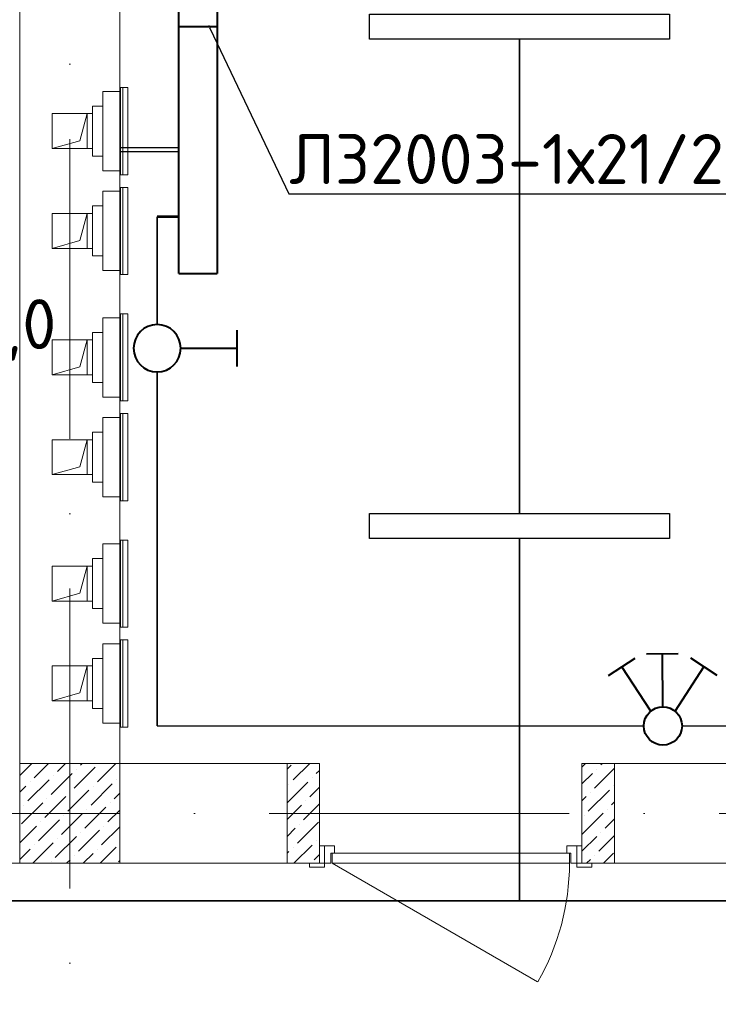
# Model space of a CAD drawing. Header units: millimetres. Extents: x 1114507 to 93926427, y 174473 to 817039.
# Tile 215 of 256: x 1611011 to 1613806, y 775361 to 779303. Entities that reach past the tile are written whole.
import ezdxf
from ezdxf import colors
from ezdxf.entities.mleader import LeaderData, LeaderLine
from ezdxf.math import Vec2, Vec3

# ---------------------------------------------------------------- set-up
doc = ezdxf.new("R2010")
doc.units = ezdxf.units.MM
doc.linetypes.add('ACAD_ISO10W100', pattern=[18, 12, -3, 0, -3])
doc.linetypes.add('ADSK_Скрыто', pattern=[6, 3, -3])
for name, color, linetype, lineweight in [('_Hidden_', 7, 'ADSK_Скрыто', 9), ('Doors', 86, 'Continuous', 13), ('Mechanical Equipment', 7, 'Continuous', 18), ('размеры', 12, 'Continuous', 15)]:
    doc.layers.add(name, color=color, linetype=linetype, lineweight=lineweight)
doc.layers.add('ventilatsiya', color=7, linetype='Continuous')
doc.styles.add('ISOCPEUR 1', font='isocpeur.TTF')
doc.styles.get("Standard").update_dxf_attribs({"font": 'isocpeui.ttf'})
doc.styles.add('Суннат', font='ariali.ttf', dxfattribs={"height": 250})

# ---------------------------------------------------------------- blocks, each defined once
blk = doc.blocks.new('blokqav3mak')
at = {"color": 1, "linetype": 'ACAD_ISO10W100', "lineweight": 0, "ltscale": 100}
for p, q in [((1603166.4, 782425.1), (1603166.4, 766825.1)), ((1626766.4, 776125.1), (1599766.4, 776125.1))]:
    blk.add_line(p, q, dxfattribs=at)
at = {"lineweight": 0, "ltscale": 100}
for p, q in [((1602966.4, 776325.1), (1602966.4, 782225.1)), ((1603366.4, 776325.1), (1603366.4, 782225.1)), ((1604166.4, 776325.1), (1603366.4, 776325.1)), ((1604166.4, 776325.1), (1604166.4, 775925.1)), ((1612566.4, 776325.1), (1605216.4, 776325.1)), ((1605216.4, 776325.1), (1605216.4, 775925.1)), ((1604166.4, 775925.1), (1602366.4, 775925.1)), ((1613766.4, 775925.1), (1605216.4, 775925.1))]:
    blk.add_line(p, q, dxfattribs=at)
at = {"linetype": 'Continuous', "lineweight": 0, "ltscale": 100}
for p, q in [((1602966.4, 776277), (1603014.5, 776325.1)), ((1603024.6, 776267.9), (1603081.8, 776325.1)), ((1603117.2, 776293.2), (1603149.2, 776325.1)), ((1603184.6, 776225.8), (1603268.8, 776310)), ((1603193, 776301.6), (1603193, 776301.6)), ((1603209.8, 776318.4), (1603216.5, 776325.1)), ((1603277.2, 776251.1), (1603351.2, 776325.1)), ((1604036.4, 776302, 0), (1604052.1, 776317.7, 0)), ((1604060.5, 776258.8, 0), (1604126.8, 776325.1, 0)), ((1605231.1, 776325.1, 0), (1605216.4, 776310.4, 0)), ((1605346.4, 776305.7, 0), (1605267, 776226.3, 0)), ((1605275.4, 776302.1, 0), (1605275.4, 776302.1, 0)), ((1605298.4, 776325.1, 0), (1605292.3, 776319, 0)), ((1602999.4, 776175.3), (1603083.6, 776259.5)), ((1603092, 776200.6), (1603176.2, 776284.8)), ((1603100.4, 776276.3), (1603100.4, 776276.3)), ((1603353, 776259.5), (1603353, 776259.5)), ((1604136.3, 776267.2, 0), (1604136.3, 776267.2, 0)), ((1604153.1, 776284.1, 0), (1604166.4, 776297.3, 0)), ((1605258.6, 776285.3, 0), (1605216.4, 776243, 0)), ((1602966.4, 776209.7), (1602990.9, 776234.2)), ((1603007.8, 776251.1), (1603007.8, 776251.1)), ((1603251.9, 776158.5), (1603336.1, 776242.7)), ((1603260.4, 776234.2), (1603260.4, 776234.2)), ((1604036.4, 776167.3, 0), (1604119.4, 776250.4, 0)), ((1604043.7, 776242, 0), (1604043.7, 776242, 0)), ((1604127.9, 776191.5, 0), (1604166.4, 776229.9, 0)), ((1605342.8, 776234.8, 0), (1605342.8, 776234.8, 0)), ((1603066.7, 776108), (1603150.9, 776192.2)), ((1603075.1, 776183.7), (1603075.1, 776183.7)), ((1603159.3, 776133.2), (1603243.5, 776217.4)), ((1603167.7, 776209), (1603167.7, 776209)), ((1603344.5, 776183.7), (1603366.4, 776205.5)), ((1605233.4, 776192.7, 0), (1605216.4, 776175.7, 0)), ((1605326, 776217.9, 0), (1605241.8, 776133.7, 0)), ((1605250.2, 776209.5, 0), (1605250.2, 776209.5, 0)), ((1602974.1, 776082.7), (1603058.3, 776166.9)), ((1602982.5, 776158.5), (1602982.5, 776158.5)), ((1603226.7, 776065.9), (1603310.9, 776150.1)), ((1603235.1, 776141.6), (1603235.1, 776141.6)), ((1603327.7, 776166.9), (1603327.7, 776166.9)), ((1604036.4, 776099.9, 0), (1604094.2, 776157.8, 0)), ((1604102.6, 776098.9, 0), (1604166.4, 776162.6, 0)), ((1604111, 776174.6, 0), (1604111, 776174.6, 0)), ((1605317.5, 776142.2, 0), (1605317.5, 776142.2, 0)), ((1605346.4, 776171, 0), (1605334.4, 776159, 0)), ((1603134.1, 776040.6), (1603218.3, 776124.8)), ((1603142.5, 776116.4), (1603142.5, 776116.4)), ((1603319.3, 776091.1), (1603366.4, 776138.2)), ((1605300.7, 776125.3, 0), (1605216.5, 776041.1, 0)), ((1605224.9, 776116.9, 0), (1605224.9, 776116.9, 0)), ((1605346.4, 776103.6, 0), (1605309.1, 776066.4, 0)), ((1602966.4, 776007.6), (1603033, 776074.3)), ((1603041.5, 776015.4), (1603125.6, 776099.5)), ((1603049.9, 776091.1), (1603049.9, 776091.1)), ((1603294, 775998.5), (1603366.4, 776070.8)), ((1603302.4, 776074.3), (1603302.4, 776074.3)), ((1604036.4, 776032.6, 0), (1604068.9, 776065.2, 0)), ((1604077.4, 776006.2, 0), (1604161.5, 776090.4, 0)), ((1604085.8, 776082, 0), (1604085.8, 776082, 0)), ((1603108.8, 775948), (1603193, 776032.2)), ((1603117.2, 776023.8), (1603117.2, 776023.8)), ((1603201.4, 775973.3), (1603285.6, 776057.4)), ((1603209.8, 776049), (1603209.8, 776049)), ((1605275.4, 776032.7, 0), (1605216.4, 775973.6, 0)), ((1605346.4, 776036.3, 0), (1605283.9, 775973.8, 0)), ((1605292.3, 776049.5, 0), (1605292.3, 776049.5, 0)), ((1603018.6, 775925.1), (1603100.4, 776006.9)), ((1603024.6, 775998.5), (1603024.6, 775998.5)), ((1603288, 775925.1), (1603353, 775990.1)), ((1604060.5, 775989.4, 0), (1604060.5, 775989.4, 0)), ((1604063.6, 775925.1, 0), (1604136.3, 775997.8, 0)), ((1604153.1, 776014.7, 0), (1604153.1, 776014.7, 0)), ((1602966.4, 775940.2), (1603007.8, 775981.7)), ((1603184.6, 775956.4), (1603184.6, 775956.4)), ((1603220.6, 775925.1), (1603260.4, 775964.8)), ((1603277.2, 775981.7), (1603277.2, 775981.7)), ((1604036.4, 775965.2, 0), (1604043.7, 775972.6, 0)), ((1604144.7, 775938.9, 0), (1604166.4, 775960.5, 0)), ((1605267, 775956.9, 0), (1605267, 775956.9, 0)), ((1605342.8, 775965.4, 0), (1605302.5, 775925.1, 0)), ((1603092, 775931.2), (1603092, 775931.2)), ((1603153.3, 775925.1), (1603167.7, 775939.6)), ((1603361.4, 775931.2), (1603366.4, 775936.1)), ((1605250.2, 775940.1, 0), (1605235.2, 775925.1, 0))]:
    blk.add_line(p, q, dxfattribs=at)
at = {"layer": '_Hidden_', "color": 5, "lineweight": 0}
for p, q in [((1603369.7, 779030.7), (1603370.2, 779030.7)), ((1603299.3, 779015.4), (1603299.3, 779015.1)), ((1603299.3, 779015.1), (1603299.3, 779015.4)), ((1603323.3, 779015.1), (1603323.3, 779015.4)), ((1603323.3, 779015.4), (1603323.3, 779015.1)), ((1603366.4, 779015.1), (1603366.4, 779015.4)), ((1603366.4, 779015.4), (1603366.4, 779015.1)), ((1603299.3, 778697.7), (1603299.3, 778697.4)), ((1603299.3, 778697.4), (1603299.3, 778697.7)), ((1603323.3, 778697.4), (1603323.3, 778697.7)), ((1603323.3, 778697.7), (1603323.3, 778697.4)), ((1603366.4, 778697.7), (1603366.4, 778697.4)), ((1603366.4, 778697.4), (1603366.4, 778697.7)), ((1603370.2, 778681.7), (1603369.7, 778681.7)), ((1603369.7, 778631.1), (1603370.2, 778631.1)), ((1603299.3, 778615.9), (1603299.3, 778615.5)), ((1603299.3, 778615.5), (1603299.3, 778615.9)), ((1603323.3, 778615.5), (1603323.3, 778615.9)), ((1603323.3, 778615.9), (1603323.3, 778615.5)), ((1603366.4, 778615.5), (1603366.4, 778615.9)), ((1603366.4, 778615.9), (1603366.4, 778615.5)), ((1603299.3, 778298.2), (1603299.3, 778297.9)), ((1603299.3, 778297.9), (1603299.3, 778298.2)), ((1603323.3, 778297.9), (1603323.3, 778298.2)), ((1603323.3, 778298.2), (1603323.3, 778297.9)), ((1603366.4, 778298.2), (1603366.4, 778297.9)), ((1603366.4, 778297.9), (1603366.4, 778298.2)), ((1603370.2, 778282.2), (1603369.7, 778282.2)), ((1603369.7, 778124.9), (1603370.2, 778124.9)), ((1603299.3, 778109.6), (1603299.3, 778109.3)), ((1603299.3, 778109.3), (1603299.3, 778109.6)), ((1603323.3, 778109.3), (1603323.3, 778109.6)), ((1603323.3, 778109.6), (1603323.3, 778109.3)), ((1603366.4, 778109.3), (1603366.4, 778109.6)), ((1603366.4, 778109.6), (1603366.4, 778109.3)), ((1603299.3, 777792), (1603299.3, 777791.6)), ((1603299.3, 777791.6), (1603299.3, 777792)), ((1603323.3, 777791.6), (1603323.3, 777792)), ((1603323.3, 777792), (1603323.3, 777791.6)), ((1603366.4, 777792), (1603366.4, 777791.6)), ((1603366.4, 777791.6), (1603366.4, 777792)), ((1603370.2, 777776), (1603369.7, 777776)), ((1603369.7, 777725.4), (1603370.2, 777725.4)), ((1603299.3, 777710.1), (1603299.3, 777709.8)), ((1603299.3, 777709.8), (1603299.3, 777710.1)), ((1603323.3, 777709.8), (1603323.3, 777710.1)), ((1603323.3, 777710.1), (1603323.3, 777709.8)), ((1603366.4, 777709.8), (1603366.4, 777710.1)), ((1603366.4, 777710.1), (1603366.4, 777709.8)), ((1603299.3, 777392.4), (1603299.3, 777392.1)), ((1603299.3, 777392.1), (1603299.3, 777392.4)), ((1603323.3, 777392.1), (1603323.3, 777392.4)), ((1603323.3, 777392.4), (1603323.3, 777392.1)), ((1603366.4, 777392.4), (1603366.4, 777392.1)), ((1603366.4, 777392.1), (1603366.4, 777392.4)), ((1603370.2, 777376.4), (1603369.7, 777376.4)), ((1603369.7, 777219.1), (1603370.2, 777219.1)), ((1603299.3, 777203.9), (1603299.3, 777203.5)), ((1603299.3, 777203.5), (1603299.3, 777203.9)), ((1603323.3, 777203.5), (1603323.3, 777203.9)), ((1603323.3, 777203.9), (1603323.3, 777203.5)), ((1603366.4, 777203.5), (1603366.4, 777203.9)), ((1603366.4, 777203.9), (1603366.4, 777203.5)), ((1603299.3, 776886.2), (1603299.3, 776885.9)), ((1603299.3, 776885.9), (1603299.3, 776886.2)), ((1603323.3, 776885.9), (1603323.3, 776886.2)), ((1603323.3, 776886.2), (1603323.3, 776885.9)), ((1603366.4, 776886.2), (1603366.4, 776885.9)), ((1603366.4, 776885.9), (1603366.4, 776886.2)), ((1603370.2, 776870.2), (1603369.7, 776870.2)), ((1603369.7, 776819.6), (1603370.2, 776819.6)), ((1603299.3, 776804.3), (1603299.3, 776804)), ((1603299.3, 776804), (1603299.3, 776804.3)), ((1603323.3, 776804), (1603323.3, 776804.3)), ((1603323.3, 776804.3), (1603323.3, 776804)), ((1603366.4, 776804), (1603366.4, 776804.3)), ((1603366.4, 776804.3), (1603366.4, 776804)), ((1603299.3, 776486.7), (1603299.3, 776486.3)), ((1603299.3, 776486.3), (1603299.3, 776486.7)), ((1603323.3, 776486.3), (1603323.3, 776486.7)), ((1603323.3, 776486.7), (1603323.3, 776486.3)), ((1603366.4, 776486.7), (1603366.4, 776486.3)), ((1603366.4, 776486.3), (1603366.4, 776486.7)), ((1603370.2, 776470.7), (1603369.7, 776470.7))]:
    blk.add_line(p, q, dxfattribs=at)
at = {"layer": 'Doors', "lineweight": 0}
for p, q in [((1604166.4, 775995.1), (1604186.4, 775995.1)), ((1604166.4, 775925.1), (1604166.4, 775995.1)), ((1604226.4, 775995.1), (1604186.4, 775995.1)), ((1604186.4, 775995.1), (1604186.4, 775925.1)), ((1604186.4, 775995.1), (1604186.4, 775925.1)), ((1604226.4, 775965.1), (1604226.4, 775995.1)), ((1605156.4, 775965.1), (1605156.4, 775995.1)), ((1605156.4, 775995.1), (1605196.4, 775995.1)), ((1605196.4, 775995.1), (1605196.4, 775925.1)), ((1605216.4, 775995.1), (1605196.4, 775995.1)), ((1605196.4, 775995.1), (1605196.4, 775925.1)), ((1605216.4, 775925.1), (1605216.4, 775995.1)), ((1604211.4, 775925.1), (1604211.4, 775965.1)), ((1604211.4, 775965.1), (1604226.4, 775965.1)), ((1605166.4, 775965.1), (1604216.4, 775965.1)), ((1604216.4, 775965.1), (1604216.4, 775925.1)), ((1605171.4, 775965.1), (1605156.4, 775965.1)), ((1605166.4, 775925.1), (1605166.4, 775965.1)), ((1605171.4, 775925.1), (1605171.4, 775965.1)), ((1604186.4, 775925.1), (1604126.4, 775925.1)), ((1604126.4, 775925.1), (1604126.4, 775910.1)), ((1604126.4, 775910.1), (1604186.4, 775910.1)), ((1604186.4, 775925.1), (1604166.4, 775925.1)), ((1604186.4, 775925.1), (1604211.4, 775925.1)), ((1604186.4, 775910.1), (1604186.4, 775925.1)), ((1604216.4, 775925.1), (1605039.1, 775450.1)), ((1604216.4, 775925.1), (1605166.4, 775925.1)), ((1605196.4, 775925.1), (1605171.4, 775925.1)), ((1605196.4, 775925.1), (1605216.4, 775925.1)), ((1605256.4, 775925.1), (1605196.4, 775925.1)), ((1605196.4, 775925.1), (1605196.4, 775910.1)), ((1605196.4, 775910.1), (1605256.4, 775910.1)), ((1605256.4, 775910.1), (1605256.4, 775925.1))]:
    blk.add_line(p, q, dxfattribs=at)
blk.add_arc((1604216.4, 775925.1), 950, 330, 0, dxfattribs=at)
at = {"layer": 'Mechanical Equipment', "color": 5, "lineweight": 0}
for p, q in [((1603369.4, 779030.7), (1603369.4, 778681.7)), ((1603369.7, 779030.7), (1603369.7, 778681.7)), ((1603369.7, 779030.7), (1603379.4, 779030.7)), ((1603379.4, 779030.7), (1603388.8, 779030.7)), ((1603379.4, 779030.7), (1603379.4, 778681.7)), ((1603388.8, 779030.7), (1603398.4, 779030.7)), ((1603398.4, 778681.7), (1603398.4, 779030.7)), ((1603323.3, 779015.4), (1603299.3, 779015.4)), ((1603299.3, 779015.4), (1603299.3, 779015.1)), ((1603299.3, 779005.4), (1603299.3, 779015.4)), ((1603299.3, 778707.4), (1603299.3, 779005.4)), ((1603366.4, 779015.4), (1603323.3, 779015.4)), ((1603323.3, 779015.1), (1603323.3, 779015.4)), ((1603323.3, 779015.4), (1603323.3, 779015.1)), ((1603366.4, 779015.1), (1603366.4, 779015.4)), ((1603366.4, 779015.4), (1603366.4, 779005.4)), ((1603366.4, 779005.4), (1603366.4, 778707.4)), ((1603299.3, 778956.4), (1603258.1, 778956.4)), ((1603258.1, 778756.4), (1603258.1, 778956.4)), ((1603258.1, 778756.4), (1603299.3, 778756.4)), ((1603299.3, 778697.4), (1603299.3, 778707.4)), ((1603366.4, 778707.4), (1603366.4, 778697.4)), ((1603299.3, 778697.7), (1603299.3, 778697.4)), ((1603299.3, 778697.4), (1603323.3, 778697.4)), ((1603323.3, 778697.4), (1603323.3, 778697.7)), ((1603323.3, 778697.7), (1603323.3, 778697.4)), ((1603323.3, 778697.4), (1603366.4, 778697.4)), ((1603366.4, 778697.4), (1603366.4, 778697.7)), ((1603379.4, 778681.7), (1603369.7, 778681.7)), ((1603388.8, 778681.7), (1603379.4, 778681.7)), ((1603398.4, 778681.7), (1603388.8, 778681.7)), ((1603369.4, 778631.1), (1603369.4, 778282.2)), ((1603369.7, 778631.1), (1603369.7, 778282.2)), ((1603369.7, 778631.1), (1603379.4, 778631.1)), ((1603379.4, 778631.1), (1603388.8, 778631.1)), ((1603379.4, 778631.1), (1603379.4, 778282.2)), ((1603388.8, 778631.1), (1603398.4, 778631.1)), ((1603398.4, 778282.2), (1603398.4, 778631.1)), ((1603323.3, 778615.9), (1603299.3, 778615.9)), ((1603299.3, 778615.9), (1603299.3, 778615.5)), ((1603299.3, 778605.9), (1603299.3, 778615.9)), ((1603299.3, 778307.9), (1603299.3, 778605.9)), ((1603366.4, 778615.9), (1603323.3, 778615.9)), ((1603323.3, 778615.5), (1603323.3, 778615.9)), ((1603323.3, 778615.9), (1603323.3, 778615.5)), ((1603366.4, 778615.5), (1603366.4, 778615.9)), ((1603366.4, 778615.9), (1603366.4, 778605.9)), ((1603366.4, 778605.9), (1603366.4, 778307.9)), ((1603299.3, 778556.9), (1603258.1, 778556.9)), ((1603258.1, 778356.9), (1603258.1, 778556.9)), ((1603258.1, 778356.9), (1603299.3, 778356.9)), ((1603299.3, 778297.9), (1603299.3, 778307.9)), ((1603299.3, 778298.2), (1603299.3, 778297.9)), ((1603299.3, 778297.9), (1603323.3, 778297.9)), ((1603323.3, 778297.9), (1603323.3, 778298.2)), ((1603323.3, 778298.2), (1603323.3, 778297.9)), ((1603323.3, 778297.9), (1603366.4, 778297.9)), ((1603366.4, 778307.9), (1603366.4, 778297.9)), ((1603366.4, 778297.9), (1603366.4, 778298.2)), ((1603379.4, 778282.2), (1603369.7, 778282.2)), ((1603388.8, 778282.2), (1603379.4, 778282.2)), ((1603398.4, 778282.2), (1603388.8, 778282.2)), ((1603369.4, 778124.9), (1603369.4, 777776)), ((1603369.7, 778124.9), (1603369.7, 777776)), ((1603369.7, 778124.9), (1603379.4, 778124.9)), ((1603379.4, 778124.9), (1603388.8, 778124.9)), ((1603379.4, 778124.9), (1603379.4, 777776)), ((1603388.8, 778124.9), (1603398.4, 778124.9)), ((1603398.4, 777776), (1603398.4, 778124.9)), ((1603323.3, 778109.6), (1603299.3, 778109.6)), ((1603299.3, 778109.6), (1603299.3, 778109.3)), ((1603299.3, 778099.6), (1603299.3, 778109.6)), ((1603299.3, 777801.6), (1603299.3, 778099.6)), ((1603366.4, 778109.6), (1603323.3, 778109.6)), ((1603323.3, 778109.3), (1603323.3, 778109.6)), ((1603323.3, 778109.6), (1603323.3, 778109.3)), ((1603366.4, 778109.3), (1603366.4, 778109.6)), ((1603366.4, 778109.6), (1603366.4, 778099.6)), ((1603366.4, 778099.6), (1603366.4, 777801.6)), ((1603299.3, 778050.6), (1603258.1, 778050.6)), ((1603258.1, 777850.6), (1603258.1, 778050.6)), ((1603258.1, 777850.6), (1603299.3, 777850.6)), ((1603299.3, 777791.6), (1603299.3, 777801.6)), ((1603366.4, 777801.6), (1603366.4, 777791.6)), ((1603299.3, 777792), (1603299.3, 777791.6)), ((1603299.3, 777791.6), (1603323.3, 777791.6)), ((1603323.3, 777791.6), (1603323.3, 777792)), ((1603323.3, 777792), (1603323.3, 777791.6)), ((1603323.3, 777791.6), (1603366.4, 777791.6)), ((1603366.4, 777791.6), (1603366.4, 777792)), ((1603379.4, 777776), (1603369.7, 777776)), ((1603388.8, 777776), (1603379.4, 777776)), ((1603398.4, 777776), (1603388.8, 777776)), ((1603369.4, 777725.4), (1603369.4, 777376.4)), ((1603369.7, 777725.4), (1603369.7, 777376.4)), ((1603369.7, 777725.4), (1603379.4, 777725.4)), ((1603379.4, 777725.4), (1603388.8, 777725.4)), ((1603379.4, 777725.4), (1603379.4, 777376.4)), ((1603388.8, 777725.4), (1603398.4, 777725.4)), ((1603398.4, 777376.4), (1603398.4, 777725.4)), ((1603323.3, 777710.1), (1603299.3, 777710.1)), ((1603299.3, 777710.1), (1603299.3, 777709.8)), ((1603299.3, 777700.1), (1603299.3, 777710.1)), ((1603299.3, 777402.1), (1603299.3, 777700.1)), ((1603366.4, 777710.1), (1603323.3, 777710.1)), ((1603323.3, 777709.8), (1603323.3, 777710.1)), ((1603323.3, 777710.1), (1603323.3, 777709.8)), ((1603366.4, 777709.8), (1603366.4, 777710.1)), ((1603366.4, 777710.1), (1603366.4, 777700.1)), ((1603366.4, 777700.1), (1603366.4, 777402.1)), ((1603299.3, 777651.1), (1603258.1, 777651.1)), ((1603258.1, 777451.1), (1603258.1, 777651.1)), ((1603258.1, 777451.1), (1603299.3, 777451.1)), ((1603299.3, 777392.1), (1603299.3, 777402.1)), ((1603299.3, 777392.4), (1603299.3, 777392.1)), ((1603299.3, 777392.1), (1603323.3, 777392.1)), ((1603323.3, 777392.1), (1603323.3, 777392.4)), ((1603323.3, 777392.4), (1603323.3, 777392.1)), ((1603323.3, 777392.1), (1603366.4, 777392.1)), ((1603366.4, 777402.1), (1603366.4, 777392.1)), ((1603366.4, 777392.1), (1603366.4, 777392.4)), ((1603379.4, 777376.4), (1603369.7, 777376.4)), ((1603388.8, 777376.4), (1603379.4, 777376.4)), ((1603398.4, 777376.4), (1603388.8, 777376.4)), ((1603369.4, 777219.1), (1603369.4, 776870.2)), ((1603369.7, 777219.1), (1603369.7, 776870.2)), ((1603369.7, 777219.1), (1603379.4, 777219.1)), ((1603379.4, 777219.1), (1603388.8, 777219.1)), ((1603379.4, 777219.1), (1603379.4, 776870.2)), ((1603388.8, 777219.1), (1603398.4, 777219.1)), ((1603398.4, 776870.2), (1603398.4, 777219.1)), ((1603323.3, 777203.9), (1603299.3, 777203.9)), ((1603299.3, 777203.9), (1603299.3, 777203.5)), ((1603299.3, 777193.9), (1603299.3, 777203.9)), ((1603299.3, 776895.9), (1603299.3, 777193.9)), ((1603366.4, 777203.9), (1603323.3, 777203.9)), ((1603323.3, 777203.5), (1603323.3, 777203.9)), ((1603323.3, 777203.9), (1603323.3, 777203.5)), ((1603366.4, 777203.5), (1603366.4, 777203.9)), ((1603366.4, 777203.9), (1603366.4, 777193.9)), ((1603366.4, 777193.9), (1603366.4, 776895.9)), ((1603299.3, 777144.9), (1603258.1, 777144.9)), ((1603258.1, 776944.9), (1603258.1, 777144.9)), ((1603258.1, 776944.9), (1603299.3, 776944.9)), ((1603299.3, 776885.9), (1603299.3, 776895.9)), ((1603366.4, 776895.9), (1603366.4, 776885.9)), ((1603299.3, 776886.2), (1603299.3, 776885.9)), ((1603299.3, 776885.9), (1603323.3, 776885.9)), ((1603323.3, 776885.9), (1603323.3, 776886.2)), ((1603323.3, 776886.2), (1603323.3, 776885.9)), ((1603323.3, 776885.9), (1603366.4, 776885.9)), ((1603366.4, 776885.9), (1603366.4, 776886.2)), ((1603379.4, 776870.2), (1603369.7, 776870.2)), ((1603388.8, 776870.2), (1603379.4, 776870.2)), ((1603398.4, 776870.2), (1603388.8, 776870.2)), ((1603369.4, 776819.6), (1603369.4, 776470.7)), ((1603369.7, 776819.6), (1603369.7, 776470.7)), ((1603369.7, 776819.6), (1603379.4, 776819.6)), ((1603379.4, 776819.6), (1603388.8, 776819.6)), ((1603379.4, 776819.6), (1603379.4, 776470.7)), ((1603388.8, 776819.6), (1603398.4, 776819.6)), ((1603398.4, 776470.7), (1603398.4, 776819.6)), ((1603323.3, 776804.3), (1603299.3, 776804.3)), ((1603299.3, 776804.3), (1603299.3, 776804)), ((1603299.3, 776794.3), (1603299.3, 776804.3)), ((1603299.3, 776496.3), (1603299.3, 776794.3)), ((1603366.4, 776804.3), (1603323.3, 776804.3)), ((1603323.3, 776804), (1603323.3, 776804.3)), ((1603323.3, 776804.3), (1603323.3, 776804)), ((1603366.4, 776804), (1603366.4, 776804.3)), ((1603366.4, 776804.3), (1603366.4, 776794.3)), ((1603366.4, 776794.3), (1603366.4, 776496.3)), ((1603299.3, 776745.3), (1603258.1, 776745.3)), ((1603258.1, 776545.3), (1603258.1, 776745.3)), ((1603258.1, 776545.3), (1603299.3, 776545.3)), ((1603299.3, 776486.3), (1603299.3, 776496.3)), ((1603366.4, 776496.3), (1603366.4, 776486.3)), ((1603299.3, 776486.7), (1603299.3, 776486.3)), ((1603299.3, 776486.3), (1603323.3, 776486.3)), ((1603323.3, 776486.3), (1603323.3, 776486.7)), ((1603323.3, 776486.7), (1603323.3, 776486.3)), ((1603323.3, 776486.3), (1603366.4, 776486.3)), ((1603366.4, 776486.3), (1603366.4, 776486.7)), ((1603379.4, 776470.7), (1603369.7, 776470.7)), ((1603388.8, 776470.7), (1603379.4, 776470.7)), ((1603398.4, 776470.7), (1603388.8, 776470.7))]:
    blk.add_line(p, q, dxfattribs=at)
at = {"layer": 'ventilatsiya', "lineweight": 0, "ltscale": 100}
for p, q in [((1603236.4, 778926.4), (1603096.4, 778926.4)), ((1603096.4, 778926.4), (1603096.4, 778786.4)), ((1603191, 778926.4), (1603258.1, 778926.4)), ((1603236.4, 778926.4), (1603207.2, 778818)), ((1603236.4, 778786.4), (1603236.4, 778926.4)), ((1603207.2, 778818), (1603096.4, 778786.4)), ((1603096.4, 778786.4), (1603236.4, 778786.4)), ((1603191, 778786.4), (1603258.1, 778786.4)), ((1603236.4, 778526.9), (1603096.4, 778526.9)), ((1603096.4, 778526.9), (1603096.4, 778386.9)), ((1603191, 778526.9), (1603258.1, 778526.9)), ((1603236.4, 778526.9), (1603207.2, 778418.5)), ((1603236.4, 778386.9), (1603236.4, 778526.9)), ((1603207.2, 778418.5), (1603096.4, 778386.9)), ((1603096.4, 778386.9), (1603236.4, 778386.9)), ((1603191, 778386.9), (1603258.1, 778386.9)), ((1603236.4, 778020.6), (1603096.4, 778020.6)), ((1603096.4, 778020.6), (1603096.4, 777880.6)), ((1603191, 778020.6), (1603258.1, 778020.6)), ((1603236.4, 778020.6), (1603207.2, 777912.3)), ((1603236.4, 777880.6), (1603236.4, 778020.6)), ((1603207.2, 777912.3), (1603096.4, 777880.6)), ((1603096.4, 777880.6), (1603236.4, 777880.6)), ((1603191, 777880.6), (1603258.1, 777880.6)), ((1603236.4, 777621.1), (1603096.4, 777621.1)), ((1603096.4, 777621.1), (1603096.4, 777481.1)), ((1603191, 777621.1), (1603258.1, 777621.1)), ((1603236.4, 777621.1), (1603207.2, 777512.8)), ((1603236.4, 777481.1), (1603236.4, 777621.1)), ((1603207.2, 777512.8), (1603096.4, 777481.1)), ((1603096.4, 777481.1), (1603236.4, 777481.1)), ((1603191, 777481.1), (1603258.1, 777481.1)), ((1603236.4, 777114.9), (1603096.4, 777114.9)), ((1603096.4, 777114.9), (1603096.4, 776974.9)), ((1603191, 777114.9), (1603258.1, 777114.9)), ((1603236.4, 777114.9), (1603207.2, 777006.5)), ((1603236.4, 776974.9), (1603236.4, 777114.9)), ((1603207.2, 777006.5), (1603096.4, 776974.9)), ((1603096.4, 776974.9), (1603236.4, 776974.9)), ((1603191, 776974.9), (1603258.1, 776974.9)), ((1603236.4, 776715.3), (1603096.4, 776715.3)), ((1603096.4, 776715.3), (1603096.4, 776575.3)), ((1603191, 776715.3), (1603258.1, 776715.3)), ((1603236.4, 776715.3), (1603207.2, 776607)), ((1603236.4, 776575.3), (1603236.4, 776715.3)), ((1603207.2, 776607), (1603096.4, 776575.3)), ((1603096.4, 776575.3), (1603236.4, 776575.3)), ((1603191, 776575.3), (1603258.1, 776575.3))]:
    blk.add_line(p, q, dxfattribs=at)
at = {"layer": 'размеры', "lineweight": 0, "ltscale": 5}
for p, q in [((1603366.4, 776325.1), (1602966.4, 776325.1)), ((1602966.4, 776325.1), (1602966.4, 775925.1)), ((1603366.4, 775925.1), (1603366.4, 776325.1)), ((1604166.4, 776325.1), (1604036.4, 776325.1)), ((1604036.4, 776325.1), (1604036.4, 775925.1)), ((1604166.4, 775925.1), (1604166.4, 776325.1)), ((1605216.4, 775925.1), (1605216.4, 776325.1)), ((1605216.4, 776325.1), (1605346.4, 776325.1)), ((1605346.4, 776325.1), (1605346.4, 775925.1)), ((1602966.4, 775925.1), (1603366.4, 775925.1)), ((1604036.4, 775925.1), (1604166.4, 775925.1)), ((1605346.4, 775925.1), (1605216.4, 775925.1))]:
    blk.add_line(p, q, dxfattribs=at)
blk = doc.blocks.new('ауц')
at = {"lineweight": 40}
for p, q in [((435574.9, -83204.4), (435448.4, -83205.2)), ((435513.1, -83416.4), (435511.7, -83204.8)), ((435296.2, -83291.2), (435402.2, -83222.2)), ((435731, -83291.2), (435625, -83222.2)), ((435464.8, -83434), (435349.2, -83256.7)), ((435562.4, -83434), (435678, -83256.7))]:
    blk.add_line(p, q, dxfattribs=at)
blk.add_circle((435513.6, -83493), 76.6, dxfattribs=at)
blk = doc.blocks.new('_Dot')
at = {"color": 0, "linetype": 'ByBlock', "lineweight": -2}
blk.add_line((-0.5, 0), (-1, 0), dxfattribs=at)
at = {"color": 0, "linetype": 'ByBlock', "const_width": 0.5}
blk.add_lwpolyline([(-0.25, 0, 1), (0.25, 0, 1)], format="xyb", close=True, dxfattribs=at)
blk = doc.blocks.new('цуйцуйцу')
at = {"lineweight": 40}
for p, q in [((694611.1, -1170390.9), (694695, -1170390.9)), ((694653.1, -1170521.8), (694653.1, -1170390.9))]:
    blk.add_line(p, q, dxfattribs=at)
blk.add_circle((694653.1, -1170576.5), 54.7, dxfattribs=at)
blk = doc.blocks.new('ДПО46 LUX LED')
at = {"lineweight": 40, "ltscale": 2}
for p, q in [((4273483, 481249.6), (4273483, 480014.6)), ((4273483, 481249.6), (4273674, 481249.6)), ((4273674, 480014.6), (4273674, 481249.6)), ((4273483, 480014.6), (4273674, 480014.6))]:
    blk.add_line(p, q, dxfattribs=at)
blk = doc.blocks.new('blokdoskaaaa')
at = {"lineweight": 30, "ltscale": 2}
for p, q in [((1495798, 779769.1), (1495560.8, 779769.1)), ((1495798, 779753.1), (1495560.8, 779753.1)), ((1495798, 778789.1), (1495560.8, 778789.1)), ((1495798, 778773.1), (1495560.8, 778773.1))]:
    blk.add_line(p, q, dxfattribs=at)
at = {"lineweight": 53, "ltscale": 2}
blk.add_line((1495798, 778512.7), (1495710.8, 778512.7), dxfattribs=at)
at = {"xscale": -0.8000000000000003, "yscale": 0.8000000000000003, "zscale": 0.8000000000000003, "rotation": 180}
for p in [(-1922988.5, 1164274.8), (-1922988.5, 1163286.8)]:
    blk.add_blockref('ДПО46 LUX LED', p, dxfattribs=at)

msp = doc.modelspace()

# ---------------------------------------------------------------- linework, layer by layer
at = {"color": 0, "lineweight": 35, "ltscale": 100}
for p, q in [((1613010.6, 779225.1), (1613010.6, 777325.1)), ((1611560.6, 778081.7), (1611560.6, 778512.7)), ((1611560.6, 776475.1), (1611560.6, 777892.5)), ((1613010.6, 777225.1), (1613010.6, 775775.1)), ((1610680.5, 775775.1), (1631803.6, 775775.1))]:
    msp.add_line(p, q, dxfattribs=at)
at = {"lineweight": 30}
for p, q in [((1611560.6, 776475.1), (1613507.9, 776475.1)), ((1613661.2, 776475.1), (1619010.6, 776475.1))]:
    msp.add_line(p, q, dxfattribs=at)
at = {"color": 5, "lineweight": 30}
for points in [[(1612410.6, 779325.1), (1613610.6, 779325.1), (1613610.6, 779225.1), (1612410.6, 779225.1), (1612410.6, 779325.1)], [(1612410.6, 777325.1), (1613610.6, 777325.1), (1613610.6, 777225.1), (1612410.6, 777225.1), (1612410.6, 777325.1)]]:
    msp.add_lwpolyline(points, dxfattribs=at)

# ---------------------------------------------------------------- block references
at = {"color": 0}
msp.add_blockref('blokqav3mak', (8044.3, 0), dxfattribs=at)
at = {"color": 0, "lineweight": 35}
msp.add_blockref('blokdoskaaaa', (115849.8, 0), dxfattribs=at)
at = {"lineweight": 50, "xscale": -1.728719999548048, "yscale": 1.728719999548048, "zscale": 1.728719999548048, "rotation": 270.0000000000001}
msp.add_blockref('цуйцуйцу', (3635159.7, -422873.5), dxfattribs=at)
at = {"lineweight": 30}
msp.add_blockref('ауц', (1178070.9, 859968.1), dxfattribs=at)

# ---------------------------------------------------------------- texts
at = {"linetype": 'ByBlock', "lineweight": 30, "ltscale": 10, "insert": (1197603, 784433.1, 0), "char_height": 250, "width": 18040, "attachment_point": 1, "style": 'ISOCPEUR 1'}
msp.add_mtext('     Рабочая документация по объекту: {\\C7;школы ^J}     Настоящий проект выполнен на основании чертежей марки АС, ВК и ОВ в соответствии с требованиями КМК и ПУЭ.\\P     Внешнее электроснабжение решается в отдельном проекте "Внутриплощадочных сетей"\\P     Проект энергоснабжения школы.\\P     Установленная мощность 33,6 кВт; Расчетная мощность 30,2 кВт  \\P     По надежности энергоснабжения школа относится к потребителям II категории.\\P\\pi1291.6675,t0,19518.5175;{\\LСиловое электрооборудование:\\P\\pi0,tz;}     В качестве вводно-распределительного и силового щита принят щит {\\C0;ПР11-3060-21УЗ (изготовить индв. по заказу) }. В качестве осветительного и силового щита принять щит ЩРВ-6 {\\C0;(изготовить индв. по заказу)} и щит комплектный ОЩВ.\\P\\pt0,19518.5175;     Электропотребителями здания  являются: освещение, штепсельные розетки, электропотребители технологического оборудования. Главный распределительный щит, силовые щиты и щиты освещения приняты сборными с модульными автоматическими выключателями с установкой на DIN-рейку по индивидуальному заказу. В распределительных щитах предусматривается устройство заземляющей шины. Фазораспределение злектронагрузок должно быть равномерным. Автоматические выключатели на розеточных группах имеют устройства  защитного отключения. \\P\\ptz;     Силовыми электроприемниками являются потребители сантехнического и технологического оборудования помещений. Магистральные и распределительные сети выполняются медным кабелем ВВГнг  в винипластовых  трубах в стенах срыто под штукатуркой. Ответвительные коробки установить скрыто на стене.\\P     1.  Розетки разместить на высоте 1800 мм от чистого пола в  помещениях   для  пребывания  детей  (А также см. уточнение по плану)  согласно пункта 12.34 КМК КМК КМК 2.04.17-19. ^J     2.  Выключатели во всех помещениях разместить на высоте 1800 мм.  Отступ от проёмов дверей - 200 мм, а также см. уточнение по плану.^J  Допускается установка выключателей под потолком с управлением при помощи шнура. ПУЭ п. 6.6.31.^J  Установка штепсельных розеток в ванных комнатах, душевых, мыльных помещениях бань, помещениях, содержащих нагреватели для саун (далее по тексту «саунах»), а также в стиральных помещениях прачечных не допускается ПУЭ п. 7.1.48.^JМинимальное расстояние от выключателей, штепсельных розеток и элементов электроустановок до газопроводов должно быть не менее 0,5 м ПУЭ п. 7.1.50.\\P{\\O      \\L\\oЭлектроосвещение}\\P     В соответствии КМК КМК 2.01.05-19. в проекте предусматривается общее рабочее, эвакуационное освещение на напряжение 220В.  Рабочее освещение предусматривается во всех помещениях комплекса, эвакуационное - в коридорах, в фойе, лестничных клетках, вестибюле. На выходах по пути эвакуации устанавливаются световые указатели "Выход" с аккумуляторными  батареями. Светильники аварийного освещения обозначаются значком "А" и выбираются из числа светильников рабочего освещения и питаются от щита ЩАО. Управление освещением выполняется включателями, устанавливаемыми по месту. Выбор светильников произведен в соответствии с назначением помещений, их конструктивными особенностями и характеристикой окружающей среды. В качестве источников света приняты светильники потолочные светодиодные LED панели и {\\C0;светодиодные линейные светильники} . Групповые сети освещения выполняются медным кабелем ВВГнг в винипластовой трубе.\\P\\pi1896.36,t0,28627.16;{\\LЗаземление}\\P\\pi0,tz;     Для защиты от поражения  электрическим током применяется система заземления TN-S  (используется 3я и 5я  жила  кабеля) и выполняется уравнивание потенциалов. Все металлические нетоковедущие части электрооборудования подлежат заземлению. В качестве заземляющих проводников используются нулевые провода сети и специальные заземляющие проводники, прокладываемые совместно с рабочими проводниками от электрощитов до электропотребителей. Сопротивление растеканию тока заземляющих устройств не должно превышать 4 Ом в любое время года. Внутренний контур заземления необходимо присоединить к наружному контуру заземления. Защита от заноса высокого потенциала и уравнивание потенциалов выполняется путем присоединения металлической арматуры фундаментов к горизонтальному  заземлителю. Все соединения выполнить сваркой.', dxfattribs=at)
at = {"color": 0, "insert": (1609214.5, 778183.8), "char_height": 200, "width": 4126.459, "attachment_point": 1, "style": 'Суннат'}
msp.add_mtext('{\\fISOCPEUR|b0|i0|c204|p34; НПБ-10 Вт/3,0}', dxfattribs=at)

# ---------------------------------------------------------------- leaders
at = {"lineweight": 0}
ml = msp.add_multileader_mtext('Standard', dxfattribs=at)
ml.set_content('{\\fISOCPEUR|b0|i0|c204|p34;\\C0;ЛЗ2003-1х21/2,2/300лк}', color=256)
ml.set_leader_properties()
ml.set_arrow_properties(name='DOT')
ml.build(insert=Vec2(0, 0))
ml.multileader.update_dxf_attribs({"text_left_attachment_type": 6, "text_right_attachment_type": 6, "dogleg_length": 0.36, "arrow_head_size": 10})
ctx = ml.context
ctx.base_point, ctx.char_height, ctx.arrow_head_size, ctx.landing_gap_size, ctx.plane_origin = Vec3(1612088.6, 778604.8), 200, 10, 1, Vec3(1611228.1, 778639.1)
ctx.left_attachment, ctx.right_attachment = 6, 6
notes = []
notes.append((ctx, [(0, (1, 1, 0), (1612088.2, 778604.8), (1, 0), 0.36, [(0, [(1611768.3, 779275.1)], 0, [])])]))
ctx.mtext.insert, ctx.mtext.rotation, ctx.mtext.width, ctx.mtext.flow_direction = Vec3(1612089.6, 778844.8), 6.283185, 2147.602, 5
for ctx, leaders in notes:
    for number, flags, end, landing, length, lines in leaders:
        leader = LeaderData()
        leader.index, (leader.has_last_leader_line, leader.has_dogleg_vector, leader.attachment_direction) = number, flags
        leader.last_leader_point, leader.dogleg_vector, leader.dogleg_length = Vec3(end), Vec3(landing), length
        for number, points, colour, breaks in lines:
            line = LeaderLine()
            line.index, line.vertices, line.color, line.breaks = number, Vec3.list(points), colors.encode_raw_color(colour), breaks
            leader.lines.append(line)
        ctx.leaders.append(leader)

doc.saveas('drawing.dxf')
